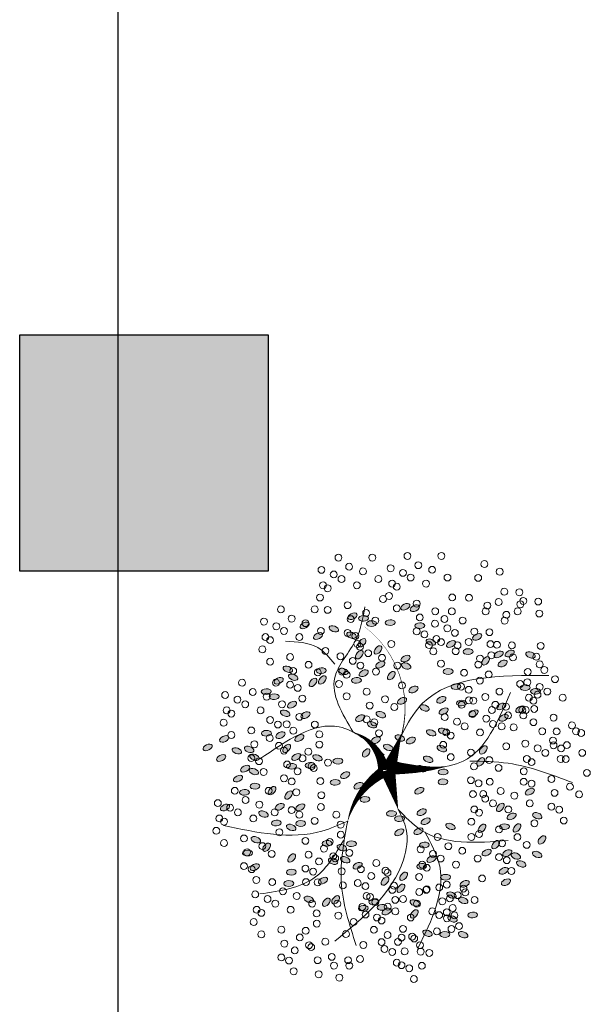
# Model space of a CAD drawing. Header units: millimetres. Extents: x 215 to 2570, y 414 to 504.
# Tile 3 of 15: x 2263.54 to 2267.19, y 460.12 to 466.41. Entities that reach past the tile are written whole.
import ezdxf

# ---------------------------------------------------------------- set-up
doc = ezdxf.new("R2010")
doc.units = ezdxf.units.MM
doc.linetypes.add('ACAD_ISO04W100', pattern=[30, 24, -3, 0, -3])
doc.layers.add('01 - Vegetación', color=3, linetype='Continuous', lineweight=0)
doc.layers.add('Cotas', color=3, linetype='Continuous')
doc.layers.add('PAREDE', color=6, linetype='Continuous')

# ---------------------------------------------------------------- blocks, each defined once
blk = doc.blocks.new('17')
at = {"layer": '01 - Vegetación'}
for points in [[(4495.84, 1680.23, 1.33, 0.0221, 0.199177), (4489.97, 1684.48, 0.0221, 0.0221, 1.224983)], [(4496.02, 1680.23, 1.33, 0.0221, 0.286986), (4500.47, 1683.82, 0.0221, 0.0221, -1.494927)], [(4497.07, 1679.43, 0.133, 0.0221, 0.381476), (4512.91, 1682.47, 0.0221, 0.0221, -1.841687)], [(4496.02, 1679.76, 1.77, 0.0221, 0), (4491.39, 1678.53, 0.0221, 0.0221, 0)], [(4496.02, 1679.66, 1.77, 0.0221, 0), (4500.28, 1678.15, 0.0221, 0.0221, 0)], [(4496.4, 1679.85, 1.77, 0.0221, 0.074947), (4496.4, 1672.95, 0.0221, 0.0221, 0.762797)]]:
    blk.add_lwpolyline(points, format="xyseb", dxfattribs=at)
for points in [[(4490, 1684.47), (4488.83, 1687.51), (4489.5, 1699.09)], [(4487.73, 1684.98), (4483.44, 1688.25), (4481.42, 1694.81)], [(4497.83, 1680.19), (4501.11, 1685.48), (4497.33, 1694.81)], [(4508.5, 1685.98), (4510.45, 1688), (4511.21, 1691.78)], [(4491.39, 1678.53), (4489.02, 1677.58), (4485.46, 1677.92), (4475.87, 1685.99)], [(4500.47, 1683.82), (4506.92, 1685.99), (4511.46, 1683.47), (4515.25, 1682.46)], [(4490, 1684.47), (4482.94, 1685.23), (4475.36, 1683.47)], [(4497.07, 1679.43), (4503.89, 1675.65), (4507.17, 1660.78)], [(4491.39, 1678.53), (4489, 1675.9), (4487.73, 1665.57)], [(4496.57, 1678.43), (4497.07, 1670.86), (4505.15, 1665.32)], [(4488.74, 1675.4), (4484.7, 1673.64), (4475.11, 1676.16)], [(4497.07, 1670.11), (4496.82, 1665.57), (4494.55, 1658.01)]]:
    blk.add_spline(points, degree=3, dxfattribs=at)
blk = doc.blocks.new('16')
at = {"layer": '01 - Vegetación'}
h = blk.add_hatch(color=40, dxfattribs=at)
h.set_gradient(color1=(255, 191, 0), color2=(223, 255, 127), rotation=180, centered=1, tint=1, name='INVSPHERICAL')
edge = h.paths.add_edge_path()
edge.add_ellipse((4538.847, 1678.642), major_axis=(-0.0033, 0.0777), ratio=0.578492, start_angle=0, end_angle=360, ccw=False)
edge = h.paths.add_edge_path()
edge.add_ellipse((4538.961, 1678.487), major_axis=(-0.0349, 0.0695), ratio=0.578492, start_angle=0, end_angle=360, ccw=False)
edge = h.paths.add_edge_path()
edge.add_ellipse((4538.69, 1678.926), major_axis=(-0.0594, 0.0503), ratio=0.578492, start_angle=0, end_angle=360, ccw=False)
edge = h.paths.add_edge_path()
edge.add_ellipse((4538.676, 1678.266), major_axis=(-0.0033, 0.0777), ratio=0.578492, start_angle=0, end_angle=360, ccw=False)
edge = h.paths.add_edge_path()
edge.add_ellipse((4541.23, 1679.281), major_axis=(0.0274, 0.0728), ratio=0.578492, start_angle=0, end_angle=360, ccw=False)
edge = h.paths.add_edge_path()
edge.add_ellipse((4540.829, 1679.36), major_axis=(-0.0349, 0.0695), ratio=0.578492, start_angle=0, end_angle=360, ccw=False)
edge = h.paths.add_edge_path()
edge.add_ellipse((4541.174, 1679.607), major_axis=(-0.0349, 0.0695), ratio=0.578492, start_angle=0, end_angle=360, ccw=False)
edge = h.paths.add_edge_path()
edge.add_ellipse((4541.072, 1679.421), major_axis=(0.0274, 0.0728), ratio=0.578492, start_angle=0, end_angle=360, ccw=False)
edge = h.paths.add_edge_path()
edge.add_ellipse((4540.113, 1679.632), major_axis=(-0.0349, 0.0695), ratio=0.578492, start_angle=0, end_angle=360, ccw=False)
edge = h.paths.add_edge_path()
edge.add_ellipse((4540.279, 1679.843), major_axis=(-0.0349, 0.0695), ratio=0.578492, start_angle=0, end_angle=360, ccw=False)
edge = h.paths.add_edge_path()
edge.add_ellipse((4540.165, 1679.999), major_axis=(-0.0033, 0.0777), ratio=0.578492, start_angle=0, end_angle=360, ccw=False)
edge = h.paths.add_edge_path()
edge.add_ellipse((4540.499, 1679.956), major_axis=(-0.0033, 0.0777), ratio=0.578492, start_angle=0, end_angle=360, ccw=False)
edge = h.paths.add_edge_path()
edge.add_ellipse((4540.629, 1679.513), major_axis=(-0.0594, 0.0503), ratio=0.578492, start_angle=0, end_angle=360, ccw=False)
edge = h.paths.add_edge_path()
edge.add_ellipse((4540.551, 1680.278), major_axis=(0.0274, 0.0728), ratio=0.578492, start_angle=0, end_angle=360, ccw=False)
edge = h.paths.add_edge_path()
edge.add_ellipse((4539.201, 1679.744), major_axis=(-0.0033, 0.0777), ratio=0.578492, start_angle=0, end_angle=360, ccw=False)
edge = h.paths.add_edge_path()
edge.add_ellipse((4539.14, 1679.893), major_axis=(0.0274, 0.0728), ratio=0.578492, start_angle=0, end_angle=360, ccw=False)
edge = h.paths.add_edge_path()
edge.add_ellipse((4539.208, 1680.126), major_axis=(-0.0033, 0.0777), ratio=0.578492, start_angle=0, end_angle=360, ccw=False)
edge = h.paths.add_edge_path()
edge.add_ellipse((4538.979, 1680.681), major_axis=(-0.0594, 0.0503), ratio=0.578492, start_angle=0, end_angle=360, ccw=False)
edge = h.paths.add_edge_path()
edge.add_ellipse((4538.577, 1680.728), major_axis=(-0.0033, 0.0777), ratio=0.578492, start_angle=0, end_angle=360, ccw=False)
edge = h.paths.add_edge_path()
edge.add_ellipse((4538.926, 1680.033), major_axis=(0.0274, 0.0728), ratio=0.578492, start_angle=0, end_angle=360, ccw=False)
edge = h.paths.add_edge_path()
edge.add_ellipse((4538.95, 1679.842), major_axis=(0.0274, 0.0728), ratio=0.578492, start_angle=0, end_angle=360, ccw=False)
edge = h.paths.add_edge_path()
edge.add_ellipse((4538.621, 1680.191), major_axis=(-0.0349, 0.0695), ratio=0.578492, start_angle=0, end_angle=360, ccw=False)
edge = h.paths.add_edge_path()
edge.add_ellipse((4538.328, 1680.411), major_axis=(0.0274, 0.0728), ratio=0.578492, start_angle=0, end_angle=360, ccw=False)
edge = h.paths.add_edge_path()
edge.add_ellipse((4538.283, 1680.138), major_axis=(-0.0594, 0.0503), ratio=0.578492, start_angle=0, end_angle=360, ccw=False)
edge = h.paths.add_edge_path()
edge.add_ellipse((4538.32, 1679.993), major_axis=(-0.0594, 0.0503), ratio=0.578492, start_angle=0, end_angle=360, ccw=False)
edge = h.paths.add_edge_path()
edge.add_ellipse((4538.755, 1680.687), major_axis=(-0.0033, 0.0777), ratio=0.578492, start_angle=0, end_angle=360, ccw=False)
edge = h.paths.add_edge_path()
edge.add_ellipse((4538.834, 1681.261), major_axis=(-0.0349, 0.0695), ratio=0.578492, start_angle=0, end_angle=360, ccw=False)
edge = h.paths.add_edge_path()
edge.add_ellipse((4539.054, 1681.374), major_axis=(-0.0033, 0.0777), ratio=0.578492, start_angle=0, end_angle=360, ccw=False)
edge = h.paths.add_edge_path()
edge.add_ellipse((4539.147, 1681.076), major_axis=(-0.0594, 0.0503), ratio=0.578492, start_angle=0, end_angle=360, ccw=False)
edge = h.paths.add_edge_path()
edge.add_ellipse((4539.52, 1680.541), major_axis=(-0.0033, 0.0777), ratio=0.578492, start_angle=0, end_angle=360, ccw=False)
edge = h.paths.add_edge_path()
edge.add_ellipse((4539.459, 1680.689), major_axis=(0.0274, 0.0728), ratio=0.578492, start_angle=0, end_angle=360, ccw=False)
edge = h.paths.add_edge_path()
edge.add_ellipse((4539.527, 1680.923), major_axis=(-0.0033, 0.0777), ratio=0.578492, start_angle=0, end_angle=360, ccw=False)
edge = h.paths.add_edge_path()
edge.add_ellipse((4539.265, 1681.244), major_axis=(0.0274, 0.0728), ratio=0.578492, start_angle=0, end_angle=360, ccw=False)
edge = h.paths.add_edge_path()
edge.add_ellipse((4539.188, 1677.478), major_axis=(-0.0594, 0.0503), ratio=0.578492, start_angle=0, end_angle=360, ccw=False)
edge = h.paths.add_edge_path()
edge.add_ellipse((4539.473, 1678.19), major_axis=(0.0274, 0.0728), ratio=0.578492, start_angle=0, end_angle=360, ccw=False)
edge = h.paths.add_edge_path()
edge.add_ellipse((4540.696, 1678.325), major_axis=(0.0274, 0.0728), ratio=0.578492, start_angle=0, end_angle=360, ccw=False)
edge = h.paths.add_edge_path()
edge.add_ellipse((4540.33, 1678.305), major_axis=(-0.0033, 0.0777), ratio=0.578492, start_angle=0, end_angle=360, ccw=False)
edge = h.paths.add_edge_path()
edge.add_ellipse((4540.174, 1678.307), major_axis=(-0.0033, 0.0777), ratio=0.578492, start_angle=0, end_angle=360, ccw=False)
edge = h.paths.add_edge_path()
edge.add_ellipse((4540.488, 1677.717), major_axis=(-0.0594, 0.0503), ratio=0.578492, start_angle=0, end_angle=360, ccw=False)
edge = h.paths.add_edge_path()
edge.add_ellipse((4540.676, 1677.675), major_axis=(-0.0594, 0.0503), ratio=0.578492, start_angle=0, end_angle=360, ccw=False)
edge = h.paths.add_edge_path()
edge.add_ellipse((4539.469, 1677.341), major_axis=(-0.0033, 0.0777), ratio=0.578492, start_angle=0, end_angle=360, ccw=False)
edge = h.paths.add_edge_path()
edge.add_ellipse((4539.773, 1677.406), major_axis=(-0.0594, 0.0503), ratio=0.578492, start_angle=0, end_angle=360, ccw=False)
edge = h.paths.add_edge_path()
edge.add_ellipse((4539.631, 1677.23), major_axis=(-0.0349, 0.0695), ratio=0.578492, start_angle=0, end_angle=360, ccw=False)
edge = h.paths.add_edge_path()
edge.add_ellipse((4539.445, 1677.695), major_axis=(-0.0594, 0.0503), ratio=0.578492, start_angle=0, end_angle=360, ccw=False)
edge = h.paths.add_edge_path()
edge.add_ellipse((4542.676, 1679.136), major_axis=(-0.0033, 0.0777), ratio=0.578492, start_angle=0, end_angle=360, ccw=False)
edge = h.paths.add_edge_path()
edge.add_ellipse((4542.661, 1679.428), major_axis=(-0.0033, 0.0777), ratio=0.578492, start_angle=0, end_angle=360, ccw=False)
edge = h.paths.add_edge_path()
edge.add_ellipse((4542.742, 1679.554), major_axis=(-0.0033, 0.0777), ratio=0.578492, start_angle=0, end_angle=360, ccw=False)
edge = h.paths.add_edge_path()
edge.add_ellipse((4542.776, 1679.728), major_axis=(-0.0349, 0.0695), ratio=0.578492, start_angle=0, end_angle=360, ccw=False)
edge = h.paths.add_edge_path()
edge.add_ellipse((4542.477, 1679.745), major_axis=(0.0274, 0.0728), ratio=0.578492, start_angle=0, end_angle=360, ccw=False)
edge = h.paths.add_edge_path()
edge.add_ellipse((4542.578, 1680.02), major_axis=(0.0274, 0.0728), ratio=0.578492, start_angle=0, end_angle=360, ccw=False)
edge = h.paths.add_edge_path()
edge.add_ellipse((4542.466, 1680.268), major_axis=(-0.0349, 0.0695), ratio=0.578492, start_angle=0, end_angle=360, ccw=False)
edge = h.paths.add_edge_path()
edge.add_ellipse((4542.632, 1680.479), major_axis=(-0.0349, 0.0695), ratio=0.578492, start_angle=0, end_angle=360, ccw=False)
edge = h.paths.add_edge_path()
edge.add_ellipse((4542.359, 1679.577), major_axis=(-0.0594, 0.0503), ratio=0.578492, start_angle=0, end_angle=360, ccw=False)
edge = h.paths.add_edge_path()
edge.add_ellipse((4542.171, 1679.619), major_axis=(-0.0594, 0.0503), ratio=0.578492, start_angle=0, end_angle=360, ccw=False)
edge = h.paths.add_edge_path()
edge.add_ellipse((4542.246, 1679.328), major_axis=(-0.0594, 0.0503), ratio=0.578492, start_angle=0, end_angle=360, ccw=False)
edge = h.paths.add_edge_path()
edge.add_ellipse((4542.369, 1678.498), major_axis=(0.0274, 0.0728), ratio=0.578492, start_angle=0, end_angle=360, ccw=False)
edge = h.paths.add_edge_path()
edge.add_ellipse((4542.902, 1678.749), major_axis=(-0.0349, 0.0695), ratio=0.578492, start_angle=0, end_angle=360, ccw=False)
edge = h.paths.add_edge_path()
edge.add_ellipse((4542.925, 1678.897), major_axis=(-0.0349, 0.0695), ratio=0.578492, start_angle=0, end_angle=360, ccw=False)
edge = h.paths.add_edge_path()
edge.add_ellipse((4542.628, 1678.671), major_axis=(-0.0033, 0.0777), ratio=0.578492, start_angle=0, end_angle=360, ccw=False)
edge = h.paths.add_edge_path()
edge.add_ellipse((4542.11, 1678.896), major_axis=(-0.0349, 0.0695), ratio=0.578492, start_angle=0, end_angle=360, ccw=False)
edge = h.paths.add_edge_path()
edge.add_ellipse((4542.34, 1678.18), major_axis=(-0.0349, 0.0695), ratio=0.578492, start_angle=0, end_angle=360, ccw=False)
edge = h.paths.add_edge_path()
edge.add_ellipse((4538.137, 1679.191), major_axis=(-0.0349, 0.0695), ratio=0.578492, start_angle=0, end_angle=360, ccw=False)
edge = h.paths.add_edge_path()
edge.add_ellipse((4538.099, 1678.758), major_axis=(-0.0594, 0.0503), ratio=0.578492, start_angle=0, end_angle=360, ccw=False)
edge = h.paths.add_edge_path()
edge.add_ellipse((4537.796, 1678.552), major_axis=(0.0274, 0.0728), ratio=0.578492, start_angle=0, end_angle=360, ccw=False)
edge = h.paths.add_edge_path()
edge.add_ellipse((4537.776, 1678.277), major_axis=(-0.0033, 0.0777), ratio=0.578492, start_angle=0, end_angle=360, ccw=False)
edge = h.paths.add_edge_path()
edge.add_ellipse((4539.181, 1678.6), major_axis=(-0.0033, 0.0777), ratio=0.578492, start_angle=0, end_angle=360, ccw=False)
edge = h.paths.add_edge_path()
edge.add_ellipse((4538.502, 1678.968), major_axis=(-0.0594, 0.0503), ratio=0.578492, start_angle=0, end_angle=360, ccw=False)
edge = h.paths.add_edge_path()
edge.add_ellipse((4538.615, 1679.216), major_axis=(-0.0594, 0.0503), ratio=0.578492, start_angle=0, end_angle=360, ccw=False)
edge = h.paths.add_edge_path()
edge.add_ellipse((4538.188, 1679.557), major_axis=(-0.0033, 0.0777), ratio=0.578492, start_angle=0, end_angle=360, ccw=False)
edge = h.paths.add_edge_path()
edge.add_ellipse((4538.203, 1679.265), major_axis=(-0.0033, 0.0777), ratio=0.578492, start_angle=0, end_angle=360, ccw=False)
edge = h.paths.add_edge_path()
edge.add_ellipse((4538.285, 1679.391), major_axis=(-0.0033, 0.0777), ratio=0.578492, start_angle=0, end_angle=360, ccw=False)
edge = h.paths.add_edge_path()
edge.add_ellipse((4538.856, 1679.647), major_axis=(-0.0349, 0.0695), ratio=0.578492, start_angle=0, end_angle=360, ccw=False)
edge = h.paths.add_edge_path()
edge.add_ellipse((4538.272, 1678.751), major_axis=(0.0274, 0.0728), ratio=0.578492, start_angle=0, end_angle=360, ccw=False)
edge = h.paths.add_edge_path()
edge.add_ellipse((4540.863, 1678.985), major_axis=(0.0274, 0.0728), ratio=0.578492, start_angle=0, end_angle=360, ccw=False)
edge = h.paths.add_edge_path()
edge.add_ellipse((4540.823, 1678.811), major_axis=(-0.0349, 0.0695), ratio=0.578492, start_angle=0, end_angle=360, ccw=False)
edge = h.paths.add_edge_path()
edge.add_ellipse((4541.446, 1678.949), major_axis=(-0.0349, 0.0695), ratio=0.578492, start_angle=0, end_angle=360, ccw=False)
edge = h.paths.add_edge_path()
edge.add_ellipse((4540.434, 1680.393), major_axis=(-0.0033, 0.0777), ratio=0.578492, start_angle=0, end_angle=360, ccw=False)
edge = h.paths.add_edge_path()
edge.add_ellipse((4540.419, 1680.685), major_axis=(-0.0033, 0.0777), ratio=0.578492, start_angle=0, end_angle=360, ccw=False)
edge = h.paths.add_edge_path()
edge.add_ellipse((4539.773, 1680.547), major_axis=(-0.0349, 0.0695), ratio=0.578492, start_angle=0, end_angle=360, ccw=False)
edge = h.paths.add_edge_path()
edge.add_ellipse((4539.782, 1680.87), major_axis=(-0.0349, 0.0695), ratio=0.578492, start_angle=0, end_angle=360, ccw=False)
edge = h.paths.add_edge_path()
edge.add_ellipse((4539.668, 1681.126), major_axis=(0.0274, 0.0728), ratio=0.578492, start_angle=0, end_angle=360, ccw=False)
edge = h.paths.add_edge_path()
edge.add_ellipse((4540.336, 1681.276), major_axis=(0.0274, 0.0728), ratio=0.578492, start_angle=0, end_angle=360, ccw=False)
edge = h.paths.add_edge_path()
edge.add_ellipse((4540.381, 1681.413), major_axis=(-0.0349, 0.0695), ratio=0.578492, start_angle=0, end_angle=360, ccw=False)
edge = h.paths.add_edge_path()
edge.add_ellipse((4540.225, 1681.525), major_axis=(-0.0349, 0.0695), ratio=0.578492, start_angle=0, end_angle=360, ccw=False)
edge = h.paths.add_edge_path()
edge.add_ellipse((4540.009, 1681.424), major_axis=(-0.0033, 0.0777), ratio=0.578492, start_angle=0, end_angle=360, ccw=False)
edge = h.paths.add_edge_path()
edge.add_ellipse((4540.106, 1681.258), major_axis=(-0.0033, 0.0777), ratio=0.578492, start_angle=0, end_angle=360, ccw=False)
edge = h.paths.add_edge_path()
edge.add_ellipse((4540.036, 1680.989), major_axis=(-0.0594, 0.0503), ratio=0.578492, start_angle=0, end_angle=360, ccw=False)
edge = h.paths.add_edge_path()
edge.add_ellipse((4539.967, 1680.73), major_axis=(-0.0594, 0.0503), ratio=0.578492, start_angle=0, end_angle=360, ccw=False)
edge = h.paths.add_edge_path()
edge.add_ellipse((4541.92, 1680.217), major_axis=(-0.0033, 0.0777), ratio=0.578492, start_angle=0, end_angle=360, ccw=False)
edge = h.paths.add_edge_path()
edge.add_ellipse((4541.222, 1680.466), major_axis=(-0.0349, 0.0695), ratio=0.578492, start_angle=0, end_angle=360, ccw=False)
edge = h.paths.add_edge_path()
edge.add_ellipse((4541.387, 1680.676), major_axis=(-0.0349, 0.0695), ratio=0.578492, start_angle=0, end_angle=360, ccw=False)
edge = h.paths.add_edge_path()
edge.add_ellipse((4541.251, 1680.784), major_axis=(0.0274, 0.0728), ratio=0.578492, start_angle=0, end_angle=360, ccw=False)
edge = h.paths.add_edge_path()
edge.add_ellipse((4541.818, 1680.659), major_axis=(0.0274, 0.0728), ratio=0.578492, start_angle=0, end_angle=360, ccw=False)
edge = h.paths.add_edge_path()
edge.add_ellipse((4541.942, 1680.743), major_axis=(0.0274, 0.0728), ratio=0.578492, start_angle=0, end_angle=360, ccw=False)
edge = h.paths.add_edge_path()
edge.add_ellipse((4541.762, 1680.886), major_axis=(-0.0349, 0.0695), ratio=0.578492, start_angle=0, end_angle=360, ccw=False)
edge = h.paths.add_edge_path()
edge.add_ellipse((4541.592, 1681.082), major_axis=(-0.0033, 0.0777), ratio=0.578492, start_angle=0, end_angle=360, ccw=False)
edge = h.paths.add_edge_path()
edge.add_ellipse((4541.511, 1680.956), major_axis=(-0.0033, 0.0777), ratio=0.578492, start_angle=0, end_angle=360, ccw=False)
edge = h.paths.add_edge_path()
edge.add_ellipse((4541.775, 1680.201), major_axis=(-0.0594, 0.0503), ratio=0.578492, start_angle=0, end_angle=360, ccw=False)
edge = h.paths.add_edge_path()
edge.add_ellipse((4541.737, 1680.346), major_axis=(-0.0594, 0.0503), ratio=0.578492, start_angle=0, end_angle=360, ccw=False)
edge = h.paths.add_edge_path()
edge.add_ellipse((4541.843, 1679.118), major_axis=(-0.0594, 0.0503), ratio=0.578492, start_angle=0, end_angle=360, ccw=False)
edge = h.paths.add_edge_path()
edge.add_ellipse((4541.881, 1679.551), major_axis=(-0.0349, 0.0695), ratio=0.578492, start_angle=0, end_angle=360, ccw=False)
edge = h.paths.add_edge_path()
edge.add_ellipse((4542.015, 1679.29), major_axis=(-0.0349, 0.0695), ratio=0.578492, start_angle=0, end_angle=360, ccw=False)
edge = h.paths.add_edge_path()
edge.add_ellipse((4541.91, 1679.869), major_axis=(0.0274, 0.0728), ratio=0.578492, start_angle=0, end_angle=360, ccw=False)
edge = h.paths.add_edge_path()
edge.add_ellipse((4541.769, 1679.666), major_axis=(-0.0033, 0.0777), ratio=0.578492, start_angle=0, end_angle=360, ccw=False)
edge = h.paths.add_edge_path()
edge.add_ellipse((4539.676, 1679.115), major_axis=(-0.0033, 0.0777), ratio=0.578492, start_angle=0, end_angle=360, ccw=False)
edge = h.paths.add_edge_path()
edge.add_ellipse((4539.594, 1678.989), major_axis=(-0.0033, 0.0777), ratio=0.578492, start_angle=0, end_angle=360, ccw=False)
edge = h.paths.add_edge_path()
edge.add_ellipse((4539.898, 1679.531), major_axis=(-0.0033, 0.0777), ratio=0.578492, start_angle=0, end_angle=360, ccw=False)
edge = h.paths.add_edge_path()
edge.add_ellipse((4539.697, 1678.641), major_axis=(-0.0349, 0.0695), ratio=0.578492, start_angle=0, end_angle=360, ccw=False)
edge = h.paths.add_edge_path()
edge.add_ellipse((4539.398, 1678.691), major_axis=(-0.0349, 0.0695), ratio=0.578492, start_angle=0, end_angle=360, ccw=False)
edge = h.paths.add_edge_path()
edge.add_ellipse((4539.555, 1678.579), major_axis=(-0.0349, 0.0695), ratio=0.578492, start_angle=0, end_angle=360, ccw=False)
edge = h.paths.add_edge_path()
edge.add_ellipse((4540.714, 1679.167), major_axis=(0.0274, 0.0728), ratio=0.578492, start_angle=0, end_angle=360, ccw=False)
edge = h.paths.add_edge_path()
edge.add_ellipse((4540.549, 1681.79), major_axis=(-0.0349, 0.0695), ratio=0.578492, start_angle=0, end_angle=360, ccw=False)
edge = h.paths.add_edge_path()
edge.add_ellipse((4540.715, 1682.001), major_axis=(-0.0349, 0.0695), ratio=0.578492, start_angle=0, end_angle=360, ccw=False)
edge = h.paths.add_edge_path()
edge.add_ellipse((4540.848, 1681.741), major_axis=(-0.0349, 0.0695), ratio=0.578492, start_angle=0, end_angle=360, ccw=False)
edge = h.paths.add_edge_path()
edge.add_ellipse((4540.661, 1681.542), major_axis=(0.0274, 0.0728), ratio=0.578492, start_angle=0, end_angle=360, ccw=False)
edge = h.paths.add_edge_path()
edge.add_ellipse((4540.684, 1681.351), major_axis=(0.0274, 0.0728), ratio=0.578492, start_angle=0, end_angle=360, ccw=False)
edge = h.paths.add_edge_path()
edge.add_ellipse((4540.56, 1681.267), major_axis=(0.0274, 0.0728), ratio=0.578492, start_angle=0, end_angle=360, ccw=False)
edge = h.paths.add_edge_path()
edge.add_ellipse((4540.528, 1678.539), major_axis=(0.0274, 0.0728), ratio=0.578492, start_angle=0, end_angle=360, ccw=False)
edge = h.paths.add_edge_path()
edge.add_ellipse((4540.38, 1678.647), major_axis=(0.0274, 0.0728), ratio=0.578492, start_angle=0, end_angle=360, ccw=False)
edge = h.paths.add_edge_path()
edge.add_ellipse((4540.034, 1678.678), major_axis=(-0.0349, 0.0695), ratio=0.578492, start_angle=0, end_angle=360, ccw=False)
edge = h.paths.add_edge_path()
edge.add_ellipse((4540.944, 1678.493), major_axis=(0.0274, 0.0728), ratio=0.578492, start_angle=0, end_angle=360, ccw=False)
edge = h.paths.add_edge_path()
edge.add_ellipse((4541.625, 1678.77), major_axis=(-0.0349, 0.0695), ratio=0.578492, start_angle=0, end_angle=360, ccw=False)
edge = h.paths.add_edge_path()
edge.add_ellipse((4541.994, 1678.887), major_axis=(0.0274, 0.0728), ratio=0.578492, start_angle=0, end_angle=360, ccw=False)
edge = h.paths.add_edge_path()
edge.add_ellipse((4541.336, 1678.598), major_axis=(0.0274, 0.0728), ratio=0.578492, start_angle=0, end_angle=360, ccw=False)
edge = h.paths.add_edge_path()
edge.add_ellipse((4539.381, 1678.993), major_axis=(-0.0349, 0.0695), ratio=0.578492, start_angle=0, end_angle=360, ccw=False)
edge = h.paths.add_edge_path()
edge.add_ellipse((4540.938, 1681.079), major_axis=(-0.0033, 0.0777), ratio=0.578492, start_angle=0, end_angle=360, ccw=False)
edge = h.paths.add_edge_path()
edge.add_ellipse((4540.699, 1680.759), major_axis=(-0.0594, 0.0503), ratio=0.578492, start_angle=0, end_angle=360, ccw=False)
edge = h.paths.add_edge_path()
edge.add_ellipse((4540.908, 1680.857), major_axis=(-0.0349, 0.0695), ratio=0.578492, start_angle=0, end_angle=360, ccw=False)
edge = h.paths.add_edge_path()
edge.add_ellipse((4540.863, 1680.561), major_axis=(-0.0349, 0.0695), ratio=0.578492, start_angle=0, end_angle=360, ccw=False)
edge = h.paths.add_edge_path()
edge.add_ellipse((4540.564, 1680.61), major_axis=(-0.0349, 0.0695), ratio=0.578492, start_angle=0, end_angle=360, ccw=False)
edge = h.paths.add_edge_path()
edge.add_ellipse((4539.771, 1681.729), major_axis=(-0.0349, 0.0695), ratio=0.578492, start_angle=0, end_angle=360, ccw=False)
edge = h.paths.add_edge_path()
edge.add_ellipse((4540.968, 1678.302), major_axis=(0.0274, 0.0728), ratio=0.578492, start_angle=0, end_angle=360, ccw=False)
edge = h.paths.add_edge_path()
edge.add_ellipse((4541.908, 1678.227), major_axis=(-0.0033, 0.0777), ratio=0.578492, start_angle=0, end_angle=360, ccw=False)
edge = h.paths.add_edge_path()
edge.add_ellipse((4541.283, 1678.297), major_axis=(-0.0349, 0.0695), ratio=0.578492, start_angle=0, end_angle=360, ccw=False)
edge = h.paths.add_edge_path()
edge.add_ellipse((4541.463, 1678.333), major_axis=(-0.0349, 0.0695), ratio=0.578492, start_angle=0, end_angle=360, ccw=False)
edge = h.paths.add_edge_path()
edge.add_ellipse((4538.021, 1678.159), major_axis=(0.0274, 0.0728), ratio=0.578492, start_angle=0, end_angle=360, ccw=False)
edge = h.paths.add_edge_path()
edge.add_ellipse((4537.772, 1677.992), major_axis=(0.0274, 0.0728), ratio=0.578492, start_angle=0, end_angle=360, ccw=False)
edge = h.paths.add_edge_path()
edge.add_ellipse((4538.082, 1677.841), major_axis=(-0.0033, 0.0777), ratio=0.578492, start_angle=0, end_angle=360, ccw=False)
edge = h.paths.add_edge_path()
edge.add_ellipse((4538.572, 1677.966), major_axis=(-0.0349, 0.0695), ratio=0.578492, start_angle=0, end_angle=360, ccw=False)
edge = h.paths.add_edge_path()
edge.add_ellipse((4538.311, 1677.99), major_axis=(0.0274, 0.0728), ratio=0.578492, start_angle=0, end_angle=360, ccw=False)
edge = h.paths.add_edge_path()
edge.add_ellipse((4538.394, 1678.174), major_axis=(0.0274, 0.0728), ratio=0.578492, start_angle=0, end_angle=360, ccw=False)
edge = h.paths.add_edge_path()
edge.add_ellipse((4538.776, 1677.355), major_axis=(-0.0349, 0.0695), ratio=0.578492, start_angle=0, end_angle=360, ccw=False)
edge = h.paths.add_edge_path()
edge.add_ellipse((4538.597, 1677.319), major_axis=(-0.0349, 0.0695), ratio=0.578492, start_angle=0, end_angle=360, ccw=False)
edge = h.paths.add_edge_path()
edge.add_ellipse((4539.063, 1677.621), major_axis=(-0.0349, 0.0695), ratio=0.578492, start_angle=0, end_angle=360, ccw=False)
edge = h.paths.add_edge_path()
edge.add_ellipse((4539.033, 1676.828), major_axis=(0.0274, 0.0728), ratio=0.578492, start_angle=0, end_angle=360, ccw=False)
edge = h.paths.add_edge_path()
edge.add_ellipse((4539.009, 1677.162), major_axis=(0.0274, 0.0728), ratio=0.578492, start_angle=0, end_angle=360, ccw=False)
edge = h.paths.add_edge_path()
edge.add_ellipse((4538.885, 1677.078), major_axis=(0.0274, 0.0728), ratio=0.578492, start_angle=0, end_angle=360, ccw=False)
edge = h.paths.add_edge_path()
edge.add_ellipse((4539.054, 1677.298), major_axis=(-0.0349, 0.0695), ratio=0.578492, start_angle=0, end_angle=360, ccw=False)
edge = h.paths.add_edge_path()
edge.add_ellipse((4542.221, 1677.913), major_axis=(-0.0033, 0.0777), ratio=0.578492, start_angle=0, end_angle=360, ccw=False)
edge = h.paths.add_edge_path()
edge.add_ellipse((4542.451, 1677.771), major_axis=(-0.0349, 0.0695), ratio=0.578492, start_angle=0, end_angle=360, ccw=False)
edge = h.paths.add_edge_path()
edge.add_ellipse((4541.18, 1677.355), major_axis=(-0.0349, 0.0695), ratio=0.578492, start_angle=0, end_angle=360, ccw=False)
edge = h.paths.add_edge_path()
edge.add_ellipse((4541.671, 1678.102), major_axis=(-0.0033, 0.0777), ratio=0.578492, start_angle=0, end_angle=360, ccw=False)
edge = h.paths.add_edge_path()
edge.add_ellipse((4541.411, 1678.017), major_axis=(-0.0033, 0.0777), ratio=0.578492, start_angle=0, end_angle=360, ccw=False)
edge = h.paths.add_edge_path()
edge.add_ellipse((4542.075, 1677.637), major_axis=(-0.0594, 0.0503), ratio=0.578492, start_angle=0, end_angle=360, ccw=False)
edge = h.paths.add_edge_path()
edge.add_ellipse((4541.252, 1677.826), major_axis=(-0.0349, 0.0695), ratio=0.578492, start_angle=0, end_angle=360, ccw=False)
edge = h.paths.add_edge_path()
edge.add_ellipse((4541.596, 1676.853), major_axis=(-0.0033, 0.0777), ratio=0.578492, start_angle=0, end_angle=360, ccw=False)
edge = h.paths.add_edge_path()
edge.add_ellipse((4541.655, 1677.018), major_axis=(-0.0033, 0.0777), ratio=0.578492, start_angle=0, end_angle=360, ccw=False)
edge = h.paths.add_edge_path()
edge.add_ellipse((4542.033, 1677.371), major_axis=(-0.0349, 0.0695), ratio=0.578492, start_angle=0, end_angle=360, ccw=False)
edge = h.paths.add_edge_path()
edge.add_ellipse((4542.19, 1677.259), major_axis=(-0.0349, 0.0695), ratio=0.578492, start_angle=0, end_angle=360, ccw=False)
edge = h.paths.add_edge_path()
edge.add_ellipse((4542.168, 1676.931), major_axis=(0.0274, 0.0728), ratio=0.578492, start_angle=0, end_angle=360, ccw=False)
edge = h.paths.add_edge_path()
edge.add_ellipse((4542.176, 1677.433), major_axis=(-0.0349, 0.0695), ratio=0.578492, start_angle=0, end_angle=360, ccw=False)
edge = h.paths.add_edge_path()
edge.add_ellipse((4541.313, 1677.094), major_axis=(-0.0349, 0.0695), ratio=0.578492, start_angle=0, end_angle=360, ccw=False)
edge = h.paths.add_edge_path()
edge.add_ellipse((4541.359, 1677.391), major_axis=(-0.0349, 0.0695), ratio=0.578492, start_angle=0, end_angle=360, ccw=False)
edge = h.paths.add_edge_path()
edge.add_ellipse((4540.019, 1676.943), major_axis=(-0.0349, 0.0695), ratio=0.578492, start_angle=0, end_angle=360, ccw=False)
edge = h.paths.add_edge_path()
edge.add_ellipse((4539.641, 1676.826), major_axis=(0.0274, 0.0728), ratio=0.578492, start_angle=0, end_angle=360, ccw=False)
edge = h.paths.add_edge_path()
edge.add_ellipse((4539.262, 1676.754), major_axis=(-0.0594, 0.0503), ratio=0.578492, start_angle=0, end_angle=360, ccw=False)
edge = h.paths.add_edge_path()
edge.add_ellipse((4539.45, 1677.146), major_axis=(-0.0594, 0.0503), ratio=0.578492, start_angle=0, end_angle=360, ccw=False)
at = {"layer": '01 - Vegetación', "extrusion": (0, 0, -1)}
for centre, major_axis in [((4540.715, 1682.001), (-0.0349, 0.0695)), ((4539.771, 1681.729), (-0.0349, 0.0695)), ((4540.549, 1681.79), (-0.0349, 0.0695)), ((4540.848, 1681.741), (-0.0349, 0.0695)), ((4540.009, 1681.424), (-0.0033, 0.0777)), ((4540.225, 1681.525), (-0.0349, 0.0695)), ((4540.381, 1681.413), (-0.0349, 0.0695)), ((4538.834, 1681.261), (-0.0349, 0.0695)), ((4539.054, 1681.374), (-0.0033, 0.0777)), ((4540.106, 1681.258), (-0.0033, 0.0777)), ((4540.938, 1681.079), (-0.0033, 0.0777)), ((4541.511, 1680.956), (-0.0033, 0.0777)), ((4541.592, 1681.082), (-0.0033, 0.0777)), ((4539.527, 1680.923), (-0.0033, 0.0777)), ((4539.782, 1680.87), (-0.0349, 0.0695)), ((4540.908, 1680.857), (-0.0349, 0.0695)), ((4541.762, 1680.886), (-0.0349, 0.0695)), ((4538.577, 1680.728), (-0.0033, 0.0777)), ((4538.755, 1680.687), (-0.0033, 0.0777)), ((4540.419, 1680.685), (-0.0033, 0.0777)), ((4541.387, 1680.676), (-0.0349, 0.0695)), ((4539.52, 1680.541), (-0.0033, 0.0777)), ((4539.773, 1680.547), (-0.0349, 0.0695)), ((4540.564, 1680.61), (-0.0349, 0.0695)), ((4540.863, 1680.561), (-0.0349, 0.0695)), ((4542.632, 1680.479), (-0.0349, 0.0695)), ((4540.434, 1680.393), (-0.0033, 0.0777)), ((4541.222, 1680.466), (-0.0349, 0.0695)), ((4538.621, 1680.191), (-0.0349, 0.0695)), ((4541.92, 1680.217), (-0.0033, 0.0777)), ((4542.466, 1680.268), (-0.0349, 0.0695)), ((4539.208, 1680.126), (-0.0033, 0.0777)), ((4540.165, 1679.999), (-0.0033, 0.0777)), ((4540.499, 1679.956), (-0.0033, 0.0777)), ((4539.201, 1679.744), (-0.0033, 0.0777)), ((4540.279, 1679.843), (-0.0349, 0.0695)), ((4542.776, 1679.728), (-0.0349, 0.0695)), ((4538.188, 1679.557), (-0.0033, 0.0777)), ((4538.856, 1679.647), (-0.0349, 0.0695)), ((4540.113, 1679.632), (-0.0349, 0.0695)), ((4541.174, 1679.607), (-0.0349, 0.0695)), ((4541.769, 1679.666), (-0.0033, 0.0777)), ((4541.881, 1679.551), (-0.0349, 0.0695)), ((4542.742, 1679.554), (-0.0033, 0.0777)), ((4539.898, 1679.531), (-0.0033, 0.0777)), ((4542.661, 1679.428), (-0.0033, 0.0777)), ((4538.203, 1679.265), (-0.0033, 0.0777)), ((4538.285, 1679.391), (-0.0033, 0.0777)), ((4540.829, 1679.36), (-0.0349, 0.0695)), ((4542.015, 1679.29), (-0.0349, 0.0695)), ((4538.137, 1679.191), (-0.0349, 0.0695)), ((4539.676, 1679.115), (-0.0033, 0.0777)), ((4542.676, 1679.136), (-0.0033, 0.0777)), ((4539.381, 1678.993), (-0.0349, 0.0695)), ((4539.594, 1678.989), (-0.0033, 0.0777)), ((4541.446, 1678.949), (-0.0349, 0.0695)), ((4540.823, 1678.811), (-0.0349, 0.0695)), ((4542.11, 1678.896), (-0.0349, 0.0695)), ((4542.925, 1678.897), (-0.0349, 0.0695)), ((4538.847, 1678.642), (-0.0033, 0.0777)), ((4539.398, 1678.691), (-0.0349, 0.0695)), ((4539.697, 1678.641), (-0.0349, 0.0695)), ((4540.034, 1678.678), (-0.0349, 0.0695)), ((4541.625, 1678.77), (-0.0349, 0.0695)), ((4542.628, 1678.671), (-0.0033, 0.0777)), ((4542.902, 1678.749), (-0.0349, 0.0695)), ((4538.961, 1678.487), (-0.0349, 0.0695)), ((4539.181, 1678.6), (-0.0033, 0.0777)), ((4539.555, 1678.579), (-0.0349, 0.0695)), ((4541.463, 1678.333), (-0.0349, 0.0695)), ((4537.776, 1678.277), (-0.0033, 0.0777)), ((4538.676, 1678.266), (-0.0033, 0.0777)), ((4540.174, 1678.307), (-0.0033, 0.0777)), ((4540.33, 1678.305), (-0.0033, 0.0777)), ((4541.283, 1678.297), (-0.0349, 0.0695)), ((4541.908, 1678.227), (-0.0033, 0.0777)), ((4542.34, 1678.18), (-0.0349, 0.0695)), ((4541.411, 1678.017), (-0.0033, 0.0777)), ((4541.671, 1678.102), (-0.0033, 0.0777)), ((4538.572, 1677.966), (-0.0349, 0.0695)), ((4542.221, 1677.913), (-0.0033, 0.0777)), ((4538.082, 1677.841), (-0.0033, 0.0777)), ((4541.252, 1677.826), (-0.0349, 0.0695)), ((4542.451, 1677.771), (-0.0349, 0.0695)), ((4539.063, 1677.621), (-0.0349, 0.0695)), ((4541.359, 1677.391), (-0.0349, 0.0695)), ((4542.176, 1677.433), (-0.0349, 0.0695)), ((4538.597, 1677.319), (-0.0349, 0.0695)), ((4538.776, 1677.355), (-0.0349, 0.0695)), ((4539.054, 1677.298), (-0.0349, 0.0695)), ((4539.469, 1677.341), (-0.0033, 0.0777)), ((4539.631, 1677.23), (-0.0349, 0.0695)), ((4541.18, 1677.355), (-0.0349, 0.0695)), ((4542.033, 1677.371), (-0.0349, 0.0695)), ((4542.19, 1677.259), (-0.0349, 0.0695)), ((4541.313, 1677.094), (-0.0349, 0.0695)), ((4540.019, 1676.943), (-0.0349, 0.0695)), ((4541.655, 1677.018), (-0.0033, 0.0777)), ((4541.596, 1676.853), (-0.0033, 0.0777))]:
    blk.add_ellipse(centre, major_axis=major_axis, ratio=0.578492, start_param=3.141593, end_param=9.424778, dxfattribs=at)
for centre, major_axis in [((4540.661, 1681.542), (0.0274, 0.0728)), ((4540.336, 1681.276), (0.0274, 0.0728)), ((4540.56, 1681.267), (0.0274, 0.0728)), ((4540.684, 1681.351), (0.0274, 0.0728)), ((4539.265, 1681.244), (0.0274, 0.0728)), ((4539.668, 1681.126), (0.0274, 0.0728)), ((4539.147, 1681.076), (-0.0594, 0.0503)), ((4540.036, 1680.989), (-0.0594, 0.0503)), ((4541.251, 1680.784), (0.0274, 0.0728)), ((4538.979, 1680.681), (-0.0594, 0.0503)), ((4539.459, 1680.689), (0.0274, 0.0728)), ((4539.967, 1680.73), (-0.0594, 0.0503)), ((4540.699, 1680.759), (-0.0594, 0.0503)), ((4541.818, 1680.659), (0.0274, 0.0728)), ((4541.942, 1680.743), (0.0274, 0.0728)), ((4538.328, 1680.411), (0.0274, 0.0728)), ((4541.737, 1680.346), (-0.0594, 0.0503)), ((4540.551, 1680.278), (0.0274, 0.0728)), ((4541.775, 1680.201), (-0.0594, 0.0503)), ((4538.283, 1680.138), (-0.0594, 0.0503)), ((4538.926, 1680.033), (0.0274, 0.0728)), ((4542.578, 1680.02), (0.0274, 0.0728)), ((4538.32, 1679.993), (-0.0594, 0.0503)), ((4539.14, 1679.893), (0.0274, 0.0728)), ((4541.91, 1679.869), (0.0274, 0.0728)), ((4538.95, 1679.842), (0.0274, 0.0728)), ((4542.477, 1679.745), (0.0274, 0.0728)), ((4542.171, 1679.619), (-0.0594, 0.0503)), ((4542.359, 1679.577), (-0.0594, 0.0503)), ((4540.629, 1679.513), (-0.0594, 0.0503)), ((4541.072, 1679.421), (0.0274, 0.0728)), ((4541.23, 1679.281), (0.0274, 0.0728)), ((4542.246, 1679.328), (-0.0594, 0.0503)), ((4538.615, 1679.216), (-0.0594, 0.0503)), ((4540.714, 1679.167), (0.0274, 0.0728)), ((4541.843, 1679.118), (-0.0594, 0.0503)), ((4538.502, 1678.968), (-0.0594, 0.0503)), ((4540.863, 1678.985), (0.0274, 0.0728)), ((4538.69, 1678.926), (-0.0594, 0.0503)), ((4541.994, 1678.887), (0.0274, 0.0728)), ((4538.099, 1678.758), (-0.0594, 0.0503)), ((4538.272, 1678.751), (0.0274, 0.0728)), ((4540.38, 1678.647), (0.0274, 0.0728)), ((4537.796, 1678.552), (0.0274, 0.0728)), ((4540.528, 1678.539), (0.0274, 0.0728)), ((4540.944, 1678.493), (0.0274, 0.0728)), ((4541.336, 1678.598), (0.0274, 0.0728)), ((4542.369, 1678.498), (0.0274, 0.0728)), ((4540.696, 1678.325), (0.0274, 0.0728)), ((4538.021, 1678.159), (0.0274, 0.0728)), ((4538.394, 1678.174), (0.0274, 0.0728)), ((4539.473, 1678.19), (0.0274, 0.0728)), ((4540.968, 1678.302), (0.0274, 0.0728)), ((4537.772, 1677.992), (0.0274, 0.0728)), ((4538.311, 1677.99), (0.0274, 0.0728)), ((4540.488, 1677.717), (-0.0594, 0.0503)), ((4539.445, 1677.695), (-0.0594, 0.0503)), ((4540.676, 1677.675), (-0.0594, 0.0503)), ((4542.075, 1677.637), (-0.0594, 0.0503)), ((4539.188, 1677.478), (-0.0594, 0.0503)), ((4539.773, 1677.406), (-0.0594, 0.0503)), ((4538.885, 1677.078), (0.0274, 0.0728)), ((4539.009, 1677.162), (0.0274, 0.0728)), ((4539.45, 1677.146), (-0.0594, 0.0503)), ((4542.168, 1676.931), (0.0274, 0.0728)), ((4539.033, 1676.828), (0.0274, 0.0728)), ((4539.641, 1676.826), (0.0274, 0.0728)), ((4539.262, 1676.754), (-0.0594, 0.0503))]:
    blk.add_ellipse(centre, major_axis=major_axis, ratio=0.578492, dxfattribs=at)
blk = doc.blocks.new('18')
at = {"color": 60}
for centre in [(4488.87, 1699.94), (4490.32, 1699.58), (4492.13, 1699.76), (4487.42, 1699.03), (4489.95, 1699.03), (4491.59, 1698.31), (4500.15, 1698.17), (4501.6, 1699.08), (4502.68, 1698.17), (4503.05, 1698.72), (4504.86, 1698.9), (4491.04, 1697.4), (4493.58, 1697.76), (4504.32, 1697.45), (4484.34, 1695.77), (4484.7, 1696.68), (4486.33, 1696.32), (4487.96, 1696.68), (4492.49, 1696.5), (4497.43, 1695.82), (4500.69, 1695.82), (4503.77, 1696.54), (4506.31, 1696.91), (4476.66, 1694.63), (4478.11, 1695.54), (4479.2, 1694.63), (4479.56, 1695.18), (4481.37, 1695.36), (4483.07, 1695.23), (4490.32, 1695.59), (4491.95, 1694.87), (4497.07, 1694.91), (4499.06, 1695.46), (4503.05, 1694.73), (4505.22, 1695.64), (4480.83, 1693.91), (4487.06, 1694.51), (4493.58, 1693.78), (4495.8, 1694.37), (4499.79, 1693.65), (4501.93, 1693.6), (4504.68, 1694.01), (4480.29, 1693), (4482.82, 1693.36), (4486.15, 1693.42), (4488.69, 1692.51), (4491.04, 1693.06), (4498.88, 1692.56), (4501.39, 1692.69), (4506.31, 1692.92), (4473.58, 1691.37), (4473.94, 1692.28), (4475.57, 1691.92), (4477.21, 1692.28), (4479.56, 1691.19), (4481.74, 1692.1), (4495.05, 1691.97), (4496.68, 1691.6), (4498.31, 1691.97), (4501.42, 1691.65), (4503.77, 1692.2), (4472.31, 1690.83), (4474.77, 1690.7), (4476.3, 1690.11), (4481.19, 1690.47), (4490.76, 1690.17), (4491.3, 1691.07), (4493.41, 1690.52), (4494.68, 1691.06), (4495.88, 1690.38), (4500.66, 1690.88), (4502.29, 1690.16), (4475.39, 1689.02), (4477.08, 1689.41), (4482.82, 1689.38), (4484.42, 1689.44), (4486.05, 1689.08), (4487.68, 1689.44), (4497.4, 1689.79), (4498.18, 1689.1), (4471.96, 1687.88), (4473.62, 1688.01), (4475.16, 1688.77), (4477.93, 1688.11), (4479.13, 1688.13), (4480.29, 1688.66), (4482.79, 1688), (4484.06, 1688.54), (4485.25, 1687.86), (4490.04, 1688.36), (4494.72, 1687.69), (4496.26, 1688.46), (4496.5, 1688.71), (4499.03, 1687.8), (4500.23, 1687.82), (4501.39, 1688.34), (4475.8, 1687.11), (4486.77, 1687.27), (4487.55, 1686.58), (4491.67, 1687.63), (4493.06, 1687.57), (4496.9, 1686.8), (4471.57, 1685.45), (4472.98, 1686.09), (4474.01, 1686.34), (4478.87, 1685.57), (4480.28, 1685.7), (4485.63, 1685.94), (4485.87, 1686.18), (4490.76, 1685.82), (4472.98, 1684.29), (4473.62, 1684.42), (4476.7, 1684.68), (4482.43, 1685.04), (4484.1, 1685.17), (4486.27, 1684.27), (4488.4, 1685.28), (4489.6, 1685.3), (4473.75, 1683.01), (4478.11, 1683.78), (4482.71, 1683.28), (4475.42, 1682.63), (4479, 1682.37), (4479.9, 1682.75), (4481.18, 1682.24), (4482.35, 1682.38), (4484.34, 1682.92), (4481.08, 1681.83), (4483.54, 1681.7), (4485.07, 1681.11), (4474.95, 1680.14), (4476.58, 1679.78), (4483.93, 1679.78), (4484.16, 1680.02), (4473.32, 1678.69), (4474.59, 1679.23), (4475.78, 1678.56), (4480.73, 1678.88), (4482.39, 1679.01), (4477.31, 1677.97), (4476.17, 1676.64), (4476.4, 1676.88), (4481.65, 1676.05), (4472.96, 1675.74), (4474.63, 1675.87), (4478.56, 1672.79), (4478.93, 1673.7), (4480.56, 1673.33), (4482.19, 1673.7), (4477.3, 1672.25), (4479.76, 1672.11), (4481.28, 1671.52), (4482.06, 1670.83)]:
    blk.add_circle(centre, 0.405, dxfattribs=at)
at = {"color": 62}
for centre in [(4508.79, 1693.6), (4510.24, 1694.51), (4511.33, 1693.6), (4511.69, 1694.15), (4513.51, 1694.33), (4512.96, 1692.88), (4514.96, 1692.34), (4506.08, 1691.25), (4509.34, 1691.25), (4512.42, 1691.97), (4505.71, 1690.35), (4507.71, 1690.89), (4511.69, 1690.16), (4513.87, 1691.07), (4504.45, 1689.8), (4508.43, 1689.08), (4513.33, 1689.44), (4507.53, 1687.99), (4514.96, 1688.35), (4510.06, 1687.09), (4512.42, 1687.63), (4477.2, 1681.39), (4478.65, 1681.03), (4480.46, 1681.21), (4475.75, 1680.49), (4478.29, 1680.49), (4479.92, 1679.76), (4479.37, 1678.86), (4481.91, 1679.22), (4472.67, 1677.23), (4473.03, 1678.13), (4474.66, 1677.77), (4476.29, 1678.13), (4480.82, 1677.95), (4471.4, 1676.68), (4478.65, 1677.04), (4480.28, 1676.32), (4483.43, 1676.06), (4475.39, 1675.96), (4481.91, 1675.23), (4481.98, 1675.16), (4484.51, 1675.16), (4484.88, 1675.7), (4486.69, 1675.88), (4474.48, 1674.87), (4477.02, 1673.97), (4479.37, 1674.51), (4486.15, 1674.43), (4488.14, 1673.89), (4479.26, 1672.8), (4482.52, 1672.8), (4485.6, 1673.53), (4487.05, 1672.62), (4478.9, 1671.9), (4480.89, 1672.44), (4484.88, 1671.72), (4477.63, 1671.36), (4481.61, 1670.63), (4486.51, 1670.99), (4480.71, 1669.54), (4485.6, 1669.18), (4488.14, 1669.91), (4483.25, 1668.64)]:
    blk.add_circle(centre, 0.405, dxfattribs=at)
at = {"color": 64}
for centre in [(4516.35, 1687.74), (4514.9, 1686.83), (4517.44, 1686.83), (4517.8, 1687.37), (4519.61, 1687.56), (4519.07, 1686.11), (4521.06, 1685.56), (4512.18, 1684.48), (4515.45, 1684.48), (4518.53, 1685.2), (4519.98, 1684.3), (4510.55, 1683.03), (4511.82, 1683.57), (4513.81, 1684.11), (4517.8, 1683.39), (4514.54, 1682.3), (4519.43, 1682.67), (4513.63, 1681.22), (4518.53, 1680.86), (4521.06, 1681.58), (4516.17, 1680.31), (4489.93, 1669.91), (4491.38, 1669.55), (4493.19, 1669.73), (4488.48, 1669), (4491.01, 1669), (4492.65, 1668.28), (4492.1, 1667.37), (4494.64, 1667.74), (4485.4, 1665.74), (4485.76, 1666.65), (4487.39, 1666.29), (4489.02, 1666.65), (4493.55, 1666.47), (4484.13, 1665.2), (4488.12, 1664.48), (4491.38, 1665.56), (4493.01, 1664.84), (4487.21, 1663.39), (4494.64, 1663.75), (4495.88, 1663.74), (4497.33, 1663.38), (4499.14, 1663.56), (4489.75, 1662.48), (4492.1, 1663.03), (4494.43, 1662.83), (4496.96, 1662.83), (4498.05, 1661.2), (4498.59, 1662.11), (4500.59, 1661.57), (4491.71, 1660.48), (4493.34, 1660.12), (4494.97, 1660.48), (4499.5, 1660.3), (4490.08, 1659.03), (4491.35, 1659.57), (4497.33, 1659.39), (4498.96, 1658.67), (4494.06, 1658.31), (4500.59, 1657.58), (4493.16, 1657.22), (4498.05, 1656.86), (4495.69, 1656.31)]:
    blk.add_circle(centre, 0.405, dxfattribs=at)
at = {"color": 66}
for centre in [(4506.17, 1685.5), (4504.72, 1684.6), (4507.25, 1684.6), (4507.62, 1685.14), (4509.43, 1685.32), (4508.89, 1683.87), (4510.88, 1683.33), (4502, 1682.24), (4503.63, 1681.88), (4505.26, 1682.24), (4508.34, 1682.97), (4509.79, 1682.06), (4500.37, 1680.79), (4501.64, 1681.34), (4507.62, 1681.15), (4504.36, 1680.07), (4509.25, 1680.43), (4516.54, 1679.6), (4503.45, 1678.98), (4508.34, 1678.62), (4510.88, 1679.34), (4515.09, 1678.69), (4517.63, 1678.69), (4517.99, 1679.24), (4519.8, 1679.42), (4505.99, 1678.08), (4519.26, 1677.97), (4521.25, 1677.43), (4512.37, 1676.34), (4515.63, 1676.34), (4518.71, 1677.06), (4520.16, 1676.16), (4510.74, 1674.89), (4512.01, 1675.43), (4514, 1675.98), (4517.99, 1675.25), (4514.73, 1674.17), (4519.62, 1674.53), (4499, 1673.23), (4500.45, 1672.87), (4502.26, 1673.05), (4513.82, 1673.08), (4518.71, 1672.72), (4521.25, 1673.44), (4497.55, 1672.33), (4500.09, 1672.33), (4501.72, 1671.6), (4516.36, 1672.17), (4501.17, 1670.7), (4503.71, 1671.06), (4494.83, 1669.97), (4496.46, 1669.61), (4498.09, 1669.97), (4502.62, 1669.79), (4493.2, 1668.52), (4494.47, 1669.07), (4500.45, 1668.89), (4502.08, 1668.16), (4497.19, 1667.8), (4503.71, 1667.08), (4496.28, 1666.71), (4498.82, 1665.81), (4501.17, 1666.35)]:
    blk.add_circle(centre, 0.405, dxfattribs=at)
at = {"color": 68}
for centre in [(4510.01, 1674.38), (4511.46, 1674.02), (4513.27, 1674.2), (4508.56, 1673.48), (4511.1, 1673.48), (4512.73, 1672.75), (4510.03, 1671.75), (4510.71, 1671.54), (4512.19, 1671.85), (4514.72, 1672.21), (4505.85, 1671.12), (4507.48, 1670.76), (4513.64, 1670.94), (4504.21, 1669.68), (4504.25, 1670.19), (4505.48, 1670.22), (4508.46, 1669.1), (4511.12, 1670.22), (4512.34, 1669.55), (4516.32, 1670.19), (4518.67, 1669.11), (4504.64, 1668.27), (4506.56, 1668.91), (4509.15, 1668.89), (4514.72, 1668.23), (4515.41, 1668.02), (4520.3, 1668.38), (4501.44, 1667.37), (4503.1, 1667.5), (4507.29, 1667.87), (4509.55, 1667.57), (4510.78, 1666.9), (4510.86, 1667.66), (4512.27, 1667.78), (4503.49, 1665.84), (4505.28, 1666.6), (4513.63, 1666), (4514.32, 1665.79), (4515.82, 1666.7), (4517.04, 1666.03), (4519.4, 1666.57), (4501.05, 1664.94), (4502.46, 1665.58), (4509.3, 1665.01), (4510.71, 1665.14), (4514.72, 1664.47), (4502.46, 1663.79), (4503.1, 1663.92), (4503.1, 1663.5), (4506.18, 1664.17), (4506.37, 1663.32), (4515.56, 1664.14), (4515.95, 1663.8), (4516.97, 1664.26), (4501.66, 1662.6), (4503.23, 1662.51), (4504.19, 1662.6), (4504.55, 1663.14), (4507.59, 1663.27), (4509.38, 1662.25), (4504.9, 1662.12), (4505.82, 1661.87), (4507.82, 1661.33), (4508.48, 1661.86), (4510.66, 1661.74), (4514.47, 1661.91), (4515.88, 1662.04), (4498.94, 1660.24), (4500.57, 1659.88), (4502.2, 1660.24), (4505.28, 1660.97), (4506.73, 1660.06), (4497.31, 1658.79), (4498.57, 1659.34), (4504.55, 1659.16), (4501.29, 1658.07), (4500.39, 1656.98)]:
    blk.add_circle(centre, 0.405, dxfattribs=at)
at = {"layer": '01 - Vegetación', "xscale": 7.5, "yscale": 7.5, "zscale": 7.5}
blk.add_blockref('16', (-29556.67, -10914.05), dxfattribs=at)
at = {"layer": '01 - Vegetación'}
blk.add_blockref('17', (0, 0), dxfattribs=at)

msp = doc.modelspace()

# ---------------------------------------------------------------- hatches: boundary and pattern name
at = {"layer": 'PAREDE', "linetype": 'ACAD_ISO04W100'}
h = msp.add_hatch(color=0, dxfattribs=at)
h.dxf.hatch_style = 1
h.paths.add_polyline_path([(2265.1284, 464.3957), (2264.1218, 464.3957), (2264.1218, 462.8837), (2265.1284, 462.8837)])
h.paths.add_polyline_path([(2264.1218, 464.3957), (2263.5417, 464.3957), (2263.5417, 462.8837), (2264.1218, 462.8837)])

# ---------------------------------------------------------------- linework, layer by layer
at = {"layer": 'Cotas', "color": 1, "lineweight": -2}
msp.add_line((2264.1711, 449.7724), (2264.1711, 503.2132), dxfattribs=at)
at = {"layer": 'Cotas', "linetype": 'ACAD_ISO04W100'}
msp.add_lwpolyline([(2263.5417, 464.3957), (2265.1284, 464.3957), (2265.1284, 462.8837), (2263.5417, 462.8837)], close=True, dxfattribs=at)

# ---------------------------------------------------------------- block references
at = {"layer": '01 - Vegetación', "xscale": 0.05424376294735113, "yscale": 0.05424376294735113, "zscale": 0.05424376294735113, "rotation": 90}
msp.add_blockref('18', (2357.0084, 217.7318), dxfattribs=at)

doc.saveas('drawing.dxf')
